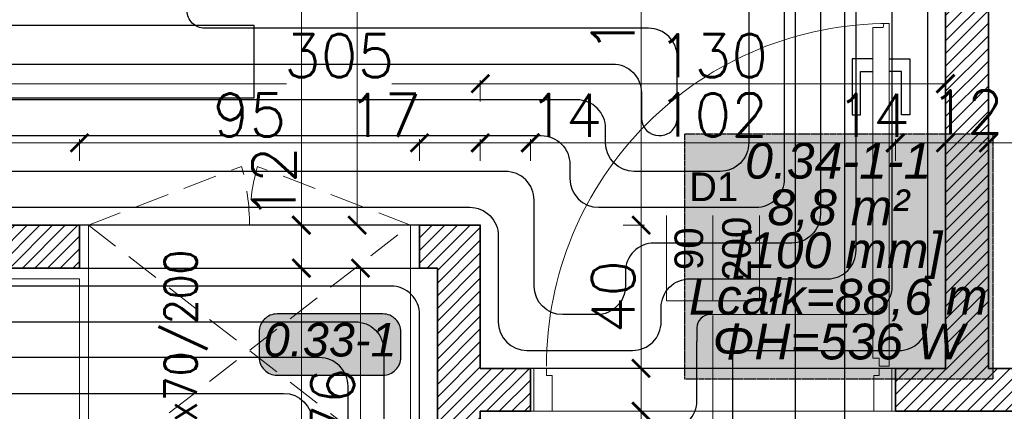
# Model space of a CAD drawing. Header units: millimetres. Extents: x -740 to 33545, y -26688 to 22494.
# Tile 121 of 256: x 9620 to 9895, y 10553 to 10662. Entities that reach past the tile are written whole.
import ezdxf
from ezdxf.enums import TextEntityAlignment as Align
from ezdxf.lldxf.tags import DXFTag

# ---------------------------------------------------------------- set-up
doc = ezdxf.new("R2010")
doc.units = ezdxf.units.MM
doc.header["$MEASUREMENT"] = 0
doc.linetypes.add('DASHED2', pattern=[9.525, 6.35, -3.175])
doc.linetypes.add('HIDDENX2', pattern=[0.1905, 0.127, -0.0635])
doc.layers.get('Defpoints').update_dxf_attribs({"color": 252})
for name, color, linetype, lineweight in [('A_l.przerywana', 252, 'ICAD_ISO03W100', 9), ('A_opisy', 252, 'Continuous', 15), ('A_projektowane sciany', 252, 'Continuous', 35), ('A_wyposażenie', 252, 'Continuous', 9), ('A_ściany projektowane', 252, 'Continuous', 35), ('l.przerywana', 252, 'ICAD_ISO03W100', 5), ('l.wypełnien', 252, 'Continuous', 5), ('wymiarowanie', 252, 'Continuous', 9)]:
    doc.layers.add(name, color=color, linetype=linetype, lineweight=lineweight)
for name, color, linetype, lineweight, true_color in [('IS_Działka (powrotna)', 5, 'Continuous', 25, 0x0000ff), ('IS_Działka (zasilająca)', 1, 'Continuous', 25, 0xff0000), ('IS_Floors zone', 7, 'Continuous', 25, 0x008000), ('IS_Heating_cooling floor', 7, 'HIDDENX2', 25, 0x008000), ('IS_Przyłącze (powrotne)', 5, 'Continuous', 25, 0x0000ff), ('IS_Przyłącze (zasilające)', 1, 'Continuous', 25, 0xff0000), ('IS_Strefa podłóg', 7, 'Continuous', 25, 0x008000), ('IS_Wężownica OChP', 7, 'Continuous', 25, 0x800080)]:
    doc.layers.add(name, color=color, linetype=linetype, lineweight=lineweight, true_color=true_color)
doc.layers.add('stolarka', color=252, linetype='Continuous')
doc.layers.add('tabelki opis', color=252, linetype='Continuous')
doc.styles.add('1-500', font='simplex.shx', dxfattribs={"width": 0.9, "height": 70})
doc.styles.add('Arial__I__', font='ariali.ttf')
doc.styles.add('styl2', font='simplex.shx')
tags = doc.linetypes.add('ICAD_ISO03W100', pattern=[30, 12, -18]).pattern_tags.tags
tags[6:7] = [DXFTag(74, 4), DXFTag(75, 0), DXFTag(340, '0'), DXFTag(46, 1.0), DXFTag(50, 0.0), DXFTag(44, 0.0), DXFTag(45, 0.0)]
tags[4:5] = [DXFTag(74, 4), DXFTag(75, 0), DXFTag(340, '0'), DXFTag(46, 1.0), DXFTag(50, 0.0), DXFTag(44, 0.0), DXFTag(45, 0.0)]
doc.dimstyles.new('Skala 1-50', dxfattribs={"dimtxt": 12, "dimasz": 5, "dimexe": 1, "dimexo": 1, "dimgap": 1.5, "dimtad": 1, "dimdec": 1, "dimrnd": 0.5, "dimtxsty": 'styl2', "dimblk": 'ARCHTICK', "dimcen": 5, "dimadec": 0, "dimazin": 0, "dimtfac": 1, "dimtdec": 1, "dimtmove": 1, "dimatfit": 3, "dimldrblk": 'ARCHTICK', "dimfxl": 0, "dimlwd": -1, "dimlwe": -1, "dimarcsym": 0})

# ---------------------------------------------------------------- blocks, each defined once
blk = doc.blocks.new('_ArchTick')
at = {"color": 0, "linetype": 'ByBlock', "const_width": 0.15}
blk.add_lwpolyline([(-0.5, -0.5), (0.5, 0.5)], dxfattribs=at)
blk = doc.blocks.new('*D2246')
at = {"layer": 'Defpoints', "color": 0}
for p in [(9713.4, 10794.52), (9698.22, 10604.52), (9731.23, 10604.52)]:
    blk.add_point(p, dxfattribs=at)
at = {"layer": 'wymiarowanie', "color": 0}
for p, q in [((9703.22, 10794.52), (9697.22, 10794.52)), ((9698.22, 10794.52), (9698.22, 10604.52)), ((9703.22, 10604.52), (9697.22, 10604.52))]:
    blk.add_line(p, q, dxfattribs=at)
at = {"layer": 'wymiarowanie', "color": 0, "xscale": 5, "yscale": 5, "zscale": 5}
for p, rotation in [((9698.22, 10794.52), 90), ((9698.22, 10604.52), 270)]:
    blk.add_blockref('_ArchTick', p, dxfattribs=dict(at, rotation=rotation))
at = {"layer": 'wymiarowanie', "color": 0, "insert": (9690.42, 10699.52), "char_height": 12, "attachment_point": 5, "rotation": 90, "style": 'styl2'}
blk.add_mtext('190', dxfattribs=at)
blk = doc.blocks.new('*D2247')
at = {"layer": 'Defpoints', "color": 0}
for p in [(9731.23, 10604.52), (9698.22, 10592.52), (9731.23, 10592.52)]:
    blk.add_point(p, dxfattribs=at)
at = {"layer": 'wymiarowanie', "color": 0}
for p, q in [((9703.22, 10604.52), (9697.22, 10604.52)), ((9698.22, 10604.52), (9698.22, 10592.52)), ((9703.22, 10592.52), (9697.22, 10592.52))]:
    blk.add_line(p, q, dxfattribs=at)
at = {"layer": 'wymiarowanie', "color": 0, "xscale": 5, "yscale": 5, "zscale": 5}
for p, rotation in [((9698.22, 10604.52), 90), ((9698.22, 10592.52), 270)]:
    blk.add_blockref('_ArchTick', p, dxfattribs=dict(at, rotation=rotation))
at = {"layer": 'wymiarowanie', "color": 0, "insert": (9690.57, 10616.22), "char_height": 12, "attachment_point": 5, "rotation": 90, "style": 'styl2'}
blk.add_mtext('12', dxfattribs=at)
blk = doc.blocks.new('*D2248')
at = {"layer": 'Defpoints', "color": 0}
for p in [(9731.23, 10592.52), (9698.22, 10402.52), (9720.08, 10402.52)]:
    blk.add_point(p, dxfattribs=at)
at = {"layer": 'wymiarowanie', "color": 0}
for p, q in [((9703.22, 10592.52), (9697.22, 10592.52)), ((9698.22, 10592.52), (9698.22, 10402.52)), ((9703.22, 10402.52), (9697.22, 10402.52))]:
    blk.add_line(p, q, dxfattribs=at)
at = {"layer": 'wymiarowanie', "color": 0, "xscale": 5, "yscale": 5, "zscale": 5}
for p, rotation in [((9698.22, 10592.52), 90), ((9698.22, 10402.52), 270)]:
    blk.add_blockref('_ArchTick', p, dxfattribs=dict(at, rotation=rotation))
at = {"layer": 'wymiarowanie', "color": 0, "insert": (9690.42, 10497.52), "char_height": 12, "attachment_point": 5, "rotation": 90, "style": 'styl2'}
blk.add_mtext('190', dxfattribs=at)
blk = doc.blocks.new('*D2568')
at = {"layer": 'Defpoints', "color": 0}
for p in [(9636.23, 10627.51), (9443.47, 10604.52), (9636.23, 10604.52)]:
    blk.add_point(p, dxfattribs=at)
at = {"layer": 'wymiarowanie', "color": 0}
for p, q in [((9443.47, 10622.51), (9443.47, 10628.51)), ((9443.47, 10627.51), (9636.23, 10627.51)), ((9636.23, 10622.51), (9636.23, 10628.51))]:
    blk.add_line(p, q, dxfattribs=at)
at = {"layer": 'wymiarowanie', "color": 0, "xscale": 5, "yscale": 5, "zscale": 5, "rotation": 180}
blk.add_blockref('_ArchTick', (9443.47, 10627.51), dxfattribs=at)
at = {"layer": 'wymiarowanie', "color": 0, "xscale": 5, "yscale": 5, "zscale": 5}
blk.add_blockref('_ArchTick', (9636.23, 10627.51), dxfattribs=at)
at = {"layer": 'wymiarowanie', "color": 0, "insert": (9539.85, 10635.31), "char_height": 12, "attachment_point": 5, "style": 'styl2'}
blk.add_mtext('193', dxfattribs=at)
blk = doc.blocks.new('*D2569')
at = {"layer": 'Defpoints', "color": 0}
for p in [(9731.23, 10627.51), (9636.23, 10604.52), (9731.23, 10604.52)]:
    blk.add_point(p, dxfattribs=at)
at = {"layer": 'wymiarowanie', "color": 0}
for p, q in [((9636.23, 10622.51), (9636.23, 10628.51)), ((9636.23, 10627.51), (9731.23, 10627.51)), ((9731.23, 10622.51), (9731.23, 10628.51))]:
    blk.add_line(p, q, dxfattribs=at)
at = {"layer": 'wymiarowanie', "color": 0, "xscale": 5, "yscale": 5, "zscale": 5, "rotation": 180}
blk.add_blockref('_ArchTick', (9636.23, 10627.51), dxfattribs=at)
at = {"layer": 'wymiarowanie', "color": 0, "xscale": 5, "yscale": 5, "zscale": 5}
blk.add_blockref('_ArchTick', (9731.23, 10627.51), dxfattribs=at)
at = {"layer": 'wymiarowanie', "color": 0, "insert": (9683.73, 10635.31), "char_height": 12, "attachment_point": 5, "style": 'styl2'}
blk.add_mtext('95', dxfattribs=at)
blk = doc.blocks.new('*D2570')
at = {"layer": 'Defpoints', "color": 0}
for p in [(9748.23, 10627.51), (9731.23, 10604.52), (9748.23, 10604.52)]:
    blk.add_point(p, dxfattribs=at)
at = {"layer": 'wymiarowanie', "color": 0}
for p, q in [((9731.23, 10622.51), (9731.23, 10628.51)), ((9731.23, 10627.51), (9748.23, 10627.51)), ((9748.23, 10622.51), (9748.23, 10628.51))]:
    blk.add_line(p, q, dxfattribs=at)
at = {"layer": 'wymiarowanie', "color": 0, "xscale": 5, "yscale": 5, "zscale": 5, "rotation": 180}
blk.add_blockref('_ArchTick', (9731.23, 10627.51), dxfattribs=at)
at = {"layer": 'wymiarowanie', "color": 0, "xscale": 5, "yscale": 5, "zscale": 5}
blk.add_blockref('_ArchTick', (9748.23, 10627.51), dxfattribs=at)
at = {"layer": 'wymiarowanie', "color": 0, "insert": (9721.45, 10635.16), "char_height": 12, "attachment_point": 5, "style": 'styl2'}
blk.add_mtext('17', dxfattribs=at)
blk = doc.blocks.new('*D2571')
at = {"layer": 'Defpoints', "color": 0}
for p in [(9762.23, 10627.51), (9748.23, 10604.52), (9762.23, 10564.52)]:
    blk.add_point(p, dxfattribs=at)
at = {"layer": 'wymiarowanie', "color": 0}
for p, q in [((9748.23, 10622.51), (9748.23, 10628.51)), ((9748.23, 10627.51), (9762.23, 10627.51)), ((9762.23, 10622.51), (9762.23, 10628.51))]:
    blk.add_line(p, q, dxfattribs=at)
at = {"layer": 'wymiarowanie', "color": 0, "xscale": 5, "yscale": 5, "zscale": 5, "rotation": 180}
blk.add_blockref('_ArchTick', (9748.23, 10627.51), dxfattribs=at)
at = {"layer": 'wymiarowanie', "color": 0, "xscale": 5, "yscale": 5, "zscale": 5}
blk.add_blockref('_ArchTick', (9762.23, 10627.51), dxfattribs=at)
at = {"layer": 'wymiarowanie', "color": 0, "insert": (9772.05, 10635.16), "char_height": 12, "attachment_point": 5, "style": 'styl2'}
blk.add_mtext('14', dxfattribs=at)
blk = doc.blocks.new('*D2572')
at = {"layer": 'Defpoints', "color": 0}
for p in [(9864.23, 10627.51), (9762.23, 10564.52), (9864.23, 10564.52)]:
    blk.add_point(p, dxfattribs=at)
at = {"layer": 'wymiarowanie', "color": 0}
for p, q in [((9762.23, 10622.51), (9762.23, 10628.51)), ((9762.23, 10627.51), (9864.23, 10627.51)), ((9864.23, 10622.51), (9864.23, 10628.51))]:
    blk.add_line(p, q, dxfattribs=at)
at = {"layer": 'wymiarowanie', "color": 0, "xscale": 5, "yscale": 5, "zscale": 5, "rotation": 180}
blk.add_blockref('_ArchTick', (9762.23, 10627.51), dxfattribs=at)
at = {"layer": 'wymiarowanie', "color": 0, "xscale": 5, "yscale": 5, "zscale": 5}
blk.add_blockref('_ArchTick', (9864.23, 10627.51), dxfattribs=at)
at = {"layer": 'wymiarowanie', "color": 0, "insert": (9813.23, 10635.31), "char_height": 12, "attachment_point": 5, "style": 'styl2'}
blk.add_mtext('102', dxfattribs=at)
blk = doc.blocks.new('*D2573')
at = {"layer": 'Defpoints', "color": 0}
for p in [(9878.23, 10627.51), (9864.23, 10564.52), (9878.23, 10564.52)]:
    blk.add_point(p, dxfattribs=at)
at = {"layer": 'wymiarowanie', "color": 0}
for p, q in [((9864.23, 10622.51), (9864.23, 10628.51)), ((9864.23, 10627.51), (9878.23, 10627.51)), ((9878.23, 10622.51), (9878.23, 10628.51))]:
    blk.add_line(p, q, dxfattribs=at)
at = {"layer": 'wymiarowanie', "color": 0, "xscale": 5, "yscale": 5, "zscale": 5, "rotation": 180}
blk.add_blockref('_ArchTick', (9864.23, 10627.51), dxfattribs=at)
at = {"layer": 'wymiarowanie', "color": 0, "xscale": 5, "yscale": 5, "zscale": 5}
blk.add_blockref('_ArchTick', (9878.23, 10627.51), dxfattribs=at)
at = {"layer": 'wymiarowanie', "color": 0, "insert": (9857.95, 10635.16), "char_height": 12, "attachment_point": 5, "style": 'styl2'}
blk.add_mtext('14', dxfattribs=at)
blk = doc.blocks.new('*D2574')
at = {"layer": 'Defpoints', "color": 0}
for p in [(9890.23, 10627.51), (9878.23, 10564.52), (9890.23, 10564.52)]:
    blk.add_point(p, dxfattribs=at)
at = {"layer": 'wymiarowanie', "color": 0}
for p, q in [((9878.23, 10622.51), (9878.23, 10628.51)), ((9878.23, 10627.51), (9890.23, 10627.51)), ((9890.23, 10622.51), (9890.23, 10628.51))]:
    blk.add_line(p, q, dxfattribs=at)
at = {"layer": 'wymiarowanie', "color": 0, "xscale": 5, "yscale": 5, "zscale": 5, "rotation": 180}
blk.add_blockref('_ArchTick', (9878.23, 10627.51), dxfattribs=at)
at = {"layer": 'wymiarowanie', "color": 0, "xscale": 5, "yscale": 5, "zscale": 5}
blk.add_blockref('_ArchTick', (9890.23, 10627.51), dxfattribs=at)
at = {"layer": 'wymiarowanie', "color": 0, "insert": (9884.24, 10636.14), "char_height": 12, "attachment_point": 5, "style": 'styl2'}
blk.add_mtext('12', dxfattribs=at)
blk = doc.blocks.new('*D2575')
at = {"layer": 'Defpoints', "color": 0}
for p in [(9900.23, 10627.51), (9890.23, 10564.52), (9900.23, 10564.52)]:
    blk.add_point(p, dxfattribs=at)
at = {"layer": 'wymiarowanie', "color": 0}
for p, q in [((9890.23, 10622.51), (9890.23, 10628.51)), ((9890.23, 10627.51), (9900.23, 10627.51)), ((9900.23, 10622.51), (9900.23, 10628.51))]:
    blk.add_line(p, q, dxfattribs=at)
at = {"layer": 'wymiarowanie', "color": 0, "xscale": 5, "yscale": 5, "zscale": 5, "rotation": 180}
blk.add_blockref('_ArchTick', (9890.23, 10627.51), dxfattribs=at)
at = {"layer": 'wymiarowanie', "color": 0, "xscale": 5, "yscale": 5, "zscale": 5}
blk.add_blockref('_ArchTick', (9900.23, 10627.51), dxfattribs=at)
at = {"layer": 'wymiarowanie', "color": 0, "insert": (9913.06, 10635.31), "char_height": 12, "attachment_point": 5, "style": 'styl2'}
blk.add_mtext('10', dxfattribs=at)
blk = doc.blocks.new('*D2578')
at = {"layer": 'Defpoints', "color": 0}
for p in [(9748.23, 10644.04), (9748.23, 10627.51), (9878.23, 10627.51)]:
    blk.add_point(p, dxfattribs=at)
at = {"layer": 'wymiarowanie', "color": 0}
for p, q in [((9748.23, 10639.04), (9748.23, 10645.04)), ((9878.23, 10644.04), (9748.23, 10644.04)), ((9878.23, 10639.04), (9878.23, 10645.04))]:
    blk.add_line(p, q, dxfattribs=at)
at = {"layer": 'wymiarowanie', "color": 0, "xscale": 5, "yscale": 5, "zscale": 5, "rotation": 180}
blk.add_blockref('_ArchTick', (9748.23, 10644.04), dxfattribs=at)
at = {"layer": 'wymiarowanie', "color": 0, "xscale": 5, "yscale": 5, "zscale": 5}
blk.add_blockref('_ArchTick', (9878.23, 10644.04), dxfattribs=at)
at = {"layer": 'wymiarowanie', "color": 0, "insert": (9813.23, 10651.84), "char_height": 12, "attachment_point": 5, "style": 'styl2'}
blk.add_mtext('130', dxfattribs=at)
blk = doc.blocks.new('*D2579')
at = {"layer": 'Defpoints', "color": 0}
for p in [(9443.47, 10644.04), (9443.47, 10627.51), (9748.23, 10627.51)]:
    blk.add_point(p, dxfattribs=at)
at = {"layer": 'wymiarowanie', "color": 0}
for p, q in [((9443.47, 10639.04), (9443.47, 10645.04)), ((9443.47, 10644.04), (9694.08, 10644.04)), ((9748.23, 10644.04), (9723.51, 10644.04)), ((9748.23, 10639.04), (9748.23, 10645.04))]:
    blk.add_line(p, q, dxfattribs=at)
at = {"layer": 'wymiarowanie', "color": 0, "xscale": 5, "yscale": 5, "zscale": 5, "rotation": 180}
blk.add_blockref('_ArchTick', (9443.47, 10644.04), dxfattribs=at)
at = {"layer": 'wymiarowanie', "color": 0, "xscale": 5, "yscale": 5, "zscale": 5}
blk.add_blockref('_ArchTick', (9748.23, 10644.04), dxfattribs=at)
at = {"layer": 'wymiarowanie', "color": 0, "insert": (9708.8, 10651.84), "char_height": 12, "attachment_point": 5, "style": 'styl2'}
blk.add_mtext('305', dxfattribs=at)
blk = doc.blocks.new('*D2580')
at = {"layer": 'Defpoints', "color": 0}
for p in [(9368.19, 10569.46), (9636.23, 10569.46), (9636.23, 10492)]:
    blk.add_point(p, dxfattribs=at)
at = {"layer": 'wymiarowanie', "color": 0}
for p, q in [((9368.19, 10497), (9368.19, 10491)), ((9636.23, 10497), (9636.23, 10491)), ((9368.19, 10492), (9539.11, 10492)), ((9636.23, 10492), (9568.8, 10492))]:
    blk.add_line(p, q, dxfattribs=at)
at = {"layer": 'wymiarowanie', "color": 0, "xscale": 5, "yscale": 5, "zscale": 5, "rotation": 180}
blk.add_blockref('_ArchTick', (9368.19, 10492), dxfattribs=at)
at = {"layer": 'wymiarowanie', "color": 0, "xscale": 5, "yscale": 5, "zscale": 5}
blk.add_blockref('_ArchTick', (9636.23, 10492), dxfattribs=at)
at = {"layer": 'wymiarowanie', "color": 0, "insert": (9553.95, 10499.8), "char_height": 12, "attachment_point": 5, "style": 'styl2'}
blk.add_mtext('268', dxfattribs=at)
blk = doc.blocks.new('*D2581')
at = {"layer": 'Defpoints', "color": 0}
for p in [(9636.23, 10569.46), (9731.23, 10569.46), (9731.23, 10492)]:
    blk.add_point(p, dxfattribs=at)
at = {"layer": 'wymiarowanie', "color": 0}
for p, q in [((9636.23, 10497), (9636.23, 10491)), ((9731.23, 10497), (9731.23, 10491)), ((9636.23, 10492), (9656.78, 10492)), ((9731.23, 10492), (9676.73, 10492))]:
    blk.add_line(p, q, dxfattribs=at)
at = {"layer": 'wymiarowanie', "color": 0, "xscale": 5, "yscale": 5, "zscale": 5, "rotation": 180}
blk.add_blockref('_ArchTick', (9636.23, 10492), dxfattribs=at)
at = {"layer": 'wymiarowanie', "color": 0, "xscale": 5, "yscale": 5, "zscale": 5}
blk.add_blockref('_ArchTick', (9731.23, 10492), dxfattribs=at)
at = {"layer": 'wymiarowanie', "color": 0, "insert": (9666.76, 10499.8), "char_height": 12, "attachment_point": 5, "style": 'styl2'}
blk.add_mtext('95', dxfattribs=at)
blk = doc.blocks.new('*D2582')
at = {"layer": 'Defpoints', "color": 0}
for p in [(9731.23, 10569.46), (9736.23, 10569.46), (9736.23, 10492)]:
    blk.add_point(p, dxfattribs=at)
at = {"layer": 'wymiarowanie', "color": 0}
for p, q in [((9731.23, 10497), (9731.23, 10491)), ((9736.23, 10497), (9736.23, 10491)), ((9731.23, 10492), (9736.23, 10492))]:
    blk.add_line(p, q, dxfattribs=at)
at = {"layer": 'wymiarowanie', "color": 0, "xscale": 5, "yscale": 5, "zscale": 5, "rotation": 180}
blk.add_blockref('_ArchTick', (9731.23, 10492), dxfattribs=at)
at = {"layer": 'wymiarowanie', "color": 0, "xscale": 5, "yscale": 5, "zscale": 5}
blk.add_blockref('_ArchTick', (9736.23, 10492), dxfattribs=at)
at = {"layer": 'wymiarowanie', "color": 0, "insert": (9725.1, 10499.71), "char_height": 12, "attachment_point": 5, "style": 'styl2'}
blk.add_mtext('5', dxfattribs=at)
blk = doc.blocks.new('*D2583')
at = {"layer": 'Defpoints', "color": 0}
for p in [(9736.23, 10569.46), (9748.23, 10529.46), (9748.23, 10492)]:
    blk.add_point(p, dxfattribs=at)
at = {"layer": 'wymiarowanie', "color": 0}
for p, q in [((9736.23, 10497), (9736.23, 10491)), ((9748.23, 10497), (9748.23, 10491)), ((9736.23, 10492), (9748.23, 10492))]:
    blk.add_line(p, q, dxfattribs=at)
at = {"layer": 'wymiarowanie', "color": 0, "xscale": 5, "yscale": 5, "zscale": 5, "rotation": 180}
blk.add_blockref('_ArchTick', (9736.23, 10492), dxfattribs=at)
at = {"layer": 'wymiarowanie', "color": 0, "xscale": 5, "yscale": 5, "zscale": 5}
blk.add_blockref('_ArchTick', (9748.23, 10492), dxfattribs=at)
at = {"layer": 'wymiarowanie', "color": 0, "insert": (9748.23, 10499.65), "char_height": 12, "attachment_point": 5, "style": 'styl2'}
blk.add_mtext('12', dxfattribs=at)
blk = doc.blocks.new('*D2738')
at = {"layer": 'Defpoints', "color": 0}
for p in [(9731.23, 10731.52), (9713.8, 10604.52), (9739.73, 10604.52)]:
    blk.add_point(p, dxfattribs=at)
at = {"layer": 'wymiarowanie', "color": 0}
for p, q in [((9718.8, 10731.52), (9712.8, 10731.52)), ((9713.8, 10731.52), (9713.8, 10695.5)), ((9713.8, 10604.52), (9713.8, 10667.57)), ((9718.8, 10604.52), (9712.8, 10604.52))]:
    blk.add_line(p, q, dxfattribs=at)
at = {"layer": 'wymiarowanie', "color": 0, "xscale": 5, "yscale": 5, "zscale": 5}
for p, rotation in [((9713.8, 10731.52), 90), ((9713.8, 10604.52), 270)]:
    blk.add_blockref('_ArchTick', p, dxfattribs=dict(at, rotation=rotation))
at = {"layer": 'wymiarowanie', "color": 0, "insert": (9706, 10681.54), "char_height": 12, "attachment_point": 5, "rotation": 90, "style": 'styl2'}
blk.add_mtext('127', dxfattribs=at)
blk = doc.blocks.new('*D2741')
at = {"layer": 'Defpoints', "color": 0}
for p in [(9714.76, 10592.52), (9736.23, 10592.52), (9736.23, 10516.52)]:
    blk.add_point(p, dxfattribs=at)
at = {"layer": 'wymiarowanie', "color": 0}
for p, q in [((9719.76, 10592.52), (9713.76, 10592.52)), ((9714.76, 10516.52), (9714.76, 10592.52)), ((9719.76, 10516.52), (9713.76, 10516.52))]:
    blk.add_line(p, q, dxfattribs=at)
at = {"layer": 'wymiarowanie', "color": 0, "xscale": 5, "yscale": 5, "zscale": 5}
for p, rotation in [((9714.76, 10592.52), 90), ((9714.76, 10516.52), 270)]:
    blk.add_blockref('_ArchTick', p, dxfattribs=dict(at, rotation=rotation))
at = {"layer": 'wymiarowanie', "color": 0, "insert": (9706.96, 10554.52), "char_height": 12, "attachment_point": 5, "rotation": 90, "style": 'styl2'}
blk.add_mtext('76', dxfattribs=at)
blk = doc.blocks.new('*D2744')
at = {"layer": 'Defpoints', "color": 0}
for p in [(9748.23, 10731.52), (9748.23, 10604.52), (9793.17, 10604.52)]:
    blk.add_point(p, dxfattribs=at)
at = {"layer": 'wymiarowanie', "color": 0}
for p, q in [((9788.17, 10731.52), (9794.17, 10731.52)), ((9793.17, 10731.52), (9793.17, 10604.52)), ((9788.17, 10604.52), (9794.17, 10604.52))]:
    blk.add_line(p, q, dxfattribs=at)
at = {"layer": 'wymiarowanie', "color": 0, "xscale": 5, "yscale": 5, "zscale": 5}
for p, rotation in [((9793.17, 10731.52), 90), ((9793.17, 10604.52), 270)]:
    blk.add_blockref('_ArchTick', p, dxfattribs=dict(at, rotation=rotation))
at = {"layer": 'wymiarowanie', "color": 0, "insert": (9785.37, 10668.02), "char_height": 12, "attachment_point": 5, "rotation": 90, "style": 'styl2'}
blk.add_mtext('127', dxfattribs=at)
blk = doc.blocks.new('*D2745')
at = {"layer": 'Defpoints', "color": 0}
for p in [(9748.23, 10604.52), (9748.23, 10564.52), (9793.17, 10564.52)]:
    blk.add_point(p, dxfattribs=at)
at = {"layer": 'wymiarowanie', "color": 0}
for p, q in [((9788.17, 10604.52), (9794.17, 10604.52)), ((9793.17, 10604.52), (9793.17, 10564.52)), ((9788.17, 10564.52), (9794.17, 10564.52))]:
    blk.add_line(p, q, dxfattribs=at)
at = {"layer": 'wymiarowanie', "color": 0, "xscale": 5, "yscale": 5, "zscale": 5}
for p, rotation in [((9793.17, 10604.52), 90), ((9793.17, 10564.52), 270)]:
    blk.add_blockref('_ArchTick', p, dxfattribs=dict(at, rotation=rotation))
at = {"layer": 'wymiarowanie', "color": 0, "insert": (9785.37, 10584.52), "char_height": 12, "attachment_point": 5, "rotation": 90, "style": 'styl2'}
blk.add_mtext('40', dxfattribs=at)
blk = doc.blocks.new('*D2746')
at = {"layer": 'Defpoints', "color": 0}
for p in [(9748.23, 10564.52), (9755.23, 10552.52), (9793.17, 10552.52)]:
    blk.add_point(p, dxfattribs=at)
at = {"layer": 'wymiarowanie', "color": 0}
for p, q in [((9788.17, 10564.52), (9794.17, 10564.52)), ((9793.17, 10564.52), (9793.17, 10552.52)), ((9788.17, 10552.52), (9794.17, 10552.52)), ((9793.17, 10552.52), (9793.17, 10527.63))]:
    blk.add_line(p, q, dxfattribs=at)
at = {"layer": 'wymiarowanie', "color": 0, "xscale": 5, "yscale": 5, "zscale": 5}
for p, rotation in [((9793.17, 10564.52), 90), ((9793.17, 10552.52), 270)]:
    blk.add_blockref('_ArchTick', p, dxfattribs=dict(at, rotation=rotation))
at = {"layer": 'wymiarowanie', "color": 0, "insert": (9785.52, 10536.89), "char_height": 12, "attachment_point": 5, "rotation": 90, "style": 'styl2'}
blk.add_mtext('12', dxfattribs=at)
blk = doc.blocks.new('*D2747')
at = {"layer": 'Defpoints', "color": 0}
for p in [(9755.23, 10552.52), (9769.18, 10402.52), (9793.17, 10402.52)]:
    blk.add_point(p, dxfattribs=at)
at = {"layer": 'wymiarowanie', "color": 0}
for p, q in [((9788.17, 10552.52), (9794.17, 10552.52)), ((9793.17, 10552.52), (9793.17, 10505.92)), ((9793.17, 10402.52), (9793.17, 10478.08)), ((9788.17, 10402.52), (9794.17, 10402.52))]:
    blk.add_line(p, q, dxfattribs=at)
at = {"layer": 'wymiarowanie', "color": 0, "xscale": 5, "yscale": 5, "zscale": 5}
for p, rotation in [((9793.17, 10552.52), 90), ((9793.17, 10402.52), 270)]:
    blk.add_blockref('_ArchTick', p, dxfattribs=dict(at, rotation=rotation))
at = {"layer": 'wymiarowanie', "color": 0, "insert": (9785.37, 10492), "char_height": 12, "attachment_point": 5, "rotation": 90, "style": 'styl2'}
blk.add_mtext('150', dxfattribs=at)

msp = doc.modelspace()

# ---------------------------------------------------------------- hatches: boundary and pattern name
at = {"layer": 'IS_Floors zone', "lineweight": 50, "true_color": 0xffffff, "transparency": 33554687}
msp.add_hatch(color=7, dxfattribs=at).paths.add_polyline_path([(9691.42, 10562.62), (9721.04, 10562.62), (9723.54, 10563.29), (9725.37, 10565.12), (9726.04, 10567.62), (9726.04, 10574.71), (9725.37, 10577.21), (9723.54, 10579.04), (9721.04, 10579.71), (9691.42, 10579.71), (9688.92, 10579.04), (9687.09, 10577.21), (9686.42, 10574.71), (9686.42, 10567.62), (9687.09, 10565.12), (9688.92, 10563.29)])
at = {"layer": 'l.wypełnien'}
h = msp.add_hatch(dxfattribs=at)
h.set_pattern_fill('ANSI31', color=256, scale=20, style=0)
h.paths.add_polyline_path([(9636.23, 10592.52), (9636.23, 10604.52), (9443.47, 10604.52), (9443.47, 10794.52), (9431.47, 10794.52), (9431.47, 10604.52), (9394.23, 10604.52), (9394.23, 10592.52)])
h.paths.add_polyline_path([(9864.23, 10552.52), (9864.23, 10564.52), (9878.23, 10564.52), (9878.23, 10791.99), (9890.23, 10791.99), (9890.23, 10564.52), (9900.23, 10564.52), (9900.23, 10552.52)])
h.paths.add_polyline_path([(9731.23, 10604.52), (9731.23, 10592.52), (9736.23, 10592.52), (9736.23, 10516.52), (9748.23, 10516.52), (9748.23, 10552.52), (9762.23, 10552.52), (9762.23, 10564.52), (9748.23, 10564.52), (9748.23, 10604.52)])
h.paths.add_polyline_path([(9368.19, 10604.52), (9368.19, 10592.52), (9394.23, 10592.52), (9394.23, 10604.52)])
h.paths.add_polyline_path([(9748.23, 10402.52), (9748.23, 10414.52), (9736.23, 10414.52), (9736.23, 10402.52)])

# ---------------------------------------------------------------- linework, layer by layer
at = {"layer": 'A_l.przerywana', "ltscale": 0.3}
for points in [[(9762.23, 10564.52), (9762.23, 10552.52)], [(9864.23, 10552.52), (9864.23, 10564.52)]]:
    msp.add_lwpolyline(points, dxfattribs=at)
at = {"layer": 'A_opisy'}
msp.add_line((9813.23, 10545.11), (9813.23, 10600.11), dxfattribs=at)
at = {"layer": 'A_projektowane sciany'}
for p, q in [((9878.23, 10564.52), (9878.23, 10791.99)), ((9890.23, 10564.52), (9890.23, 10791.99)), ((9636.23, 10604.52), (9636.23, 10592.52)), ((9748.23, 10564.52), (9748.23, 10604.52)), ((9736.23, 10516.52), (9736.23, 10592.52)), ((9762.23, 10564.52), (9762.23, 10552.52)), ((9864.23, 10564.52), (9864.23, 10552.52)), ((9748.23, 10516.52), (9748.23, 10552.52))]:
    msp.add_line(p, q, dxfattribs=at)
for points in [[(9762.23, 10564.52), (9748.23, 10564.52)], [(9878.23, 10564.52), (9864.23, 10564.52)], [(9900.23, 10564.52), (9890.23, 10564.52)], [(9762.23, 10552.52), (9748.23, 10552.52)], [(9900.23, 10552.52), (9864.23, 10552.52)]]:
    msp.add_lwpolyline(points, dxfattribs=at)
at = {"layer": 'A_wyposażenie', "linetype": 'DASHED2', "ltscale": 1.5}
for p, q in [((9638.73, 10604.52), (9681.53, 10620.94)), ((9728.73, 10604.52), (9685.92, 10620.94)), ((9638.73, 10534.52), (9728.73, 10604.52)), ((9638.73, 10604.52), (9728.73, 10534.52))]:
    msp.add_line(p, q, dxfattribs=at)
at = {"layer": 'A_wyposażenie'}
for p, q in [((9638.73, 10604.52), (9728.73, 10604.52)), ((9638.73, 10604.52), (9638.73, 10534.52)), ((9728.73, 10604.52), (9728.73, 10534.52))]:
    msp.add_line(p, q, dxfattribs=at)
msp.add_lwpolyline([(9528.47, 10529.52), (9636.23, 10529.52), (9636.23, 10589.48), (9528.47, 10589.48)], close=True, dxfattribs=at)
at = {"layer": 'A_wyposażenie', "linetype": 'DASHED2', "ltscale": 1.5}
for centre, start, end in [((9621.23, 10604.52), 0, 15.2324), ((9746.23, 10604.52), 164.7676, 180)]:
    msp.add_arc(centre, 62.5, start, end, dxfattribs=at)
at = {"layer": 'A_ściany projektowane'}
for p, q in [((9443.47, 10604.52), (9636.23, 10604.52)), ((9368.19, 10592.52), (9636.23, 10592.52))]:
    msp.add_line(p, q, dxfattribs=at)
msp.add_lwpolyline([(9736.23, 10592.52), (9731.23, 10592.52), (9731.23, 10604.52), (9748.23, 10604.52)], dxfattribs=at)
at = {"layer": 'IS_Działka (powrotna)'}
msp.add_line((9850.01, 10972.32), (9850.01, 10420.37), dxfattribs=at)
at = {"layer": 'IS_Działka (zasilająca)'}
msp.add_line((9836.21, 10962.32), (9836.21, 10410.37), dxfattribs=at)
at = {"layer": 'IS_Floors zone'}
msp.add_lwpolyline([(9691.42, 10562.62), (9721.04, 10562.62, 0.414214), (9726.04, 10567.62), (9726.04, 10574.71, 0.414214), (9721.04, 10579.71), (9691.42, 10579.71, 0.414214), (9686.42, 10574.71), (9686.42, 10567.62, 0.414214)], format="xyb", close=True, dxfattribs=at)
at = {"layer": 'IS_Przyłącze (powrotne)', "color": 212, "true_color": 0xc800c8, "transparency": 33554687}
msp.add_lwpolyline([(9763.09, 10443.51), (9763.09, 10482.61, 0.414214), (9758.28, 10487.43), (9758.08, 10487.43, -0.414218), (9753.27, 10492.24), (9753.27, 10539.52, -0.41421), (9761.27, 10547.52), (9800.78, 10547.52, 0.414215), (9808.78, 10555.52), (9808.78, 10564.52), (9808.78, 10572.02)], format="xyb", dxfattribs=at)
at = {"layer": 'IS_Przyłącze (zasilające)', "color": 212, "true_color": 0xc800c8, "transparency": 33554687, "extrusion": (0, 0, -1)}
msp.add_lwpolyline([(-9764.43, 10497.43), (-9763.84, 10497.43, 0.414221), (-9763.27, 10498), (-9763.27, 10529.52, 0.414208), (-9771.27, 10537.52), (-9810.78, 10537.52, -0.414215), (-9818.78, 10545.52), (-9818.78, 10564.52), (-9818.78, 10567.02)], format="xyb", dxfattribs=at)
at = {"layer": 'IS_Strefa podłóg', "extrusion": (0, 0, -1)}
for points in [[(-10052.29, 10564.51), (-9890.27, 10564.52), (-9890.27, 10792.05), (-10052.29, 10792.05)], [(-9736.27, 10402.51), (-9394.45, 10402.51), (-9394.44, 10592.52), (-9736.27, 10592.52)]]:
    msp.add_lwpolyline(points, close=True, dxfattribs=at)
at = {"layer": 'IS_Wężownica OChP', "color": 212, "true_color": 0xc800c8, "transparency": 33554687, "extrusion": (0, 0, -1)}
msp.add_lwpolyline([(-9496.62, 10649.52), (-9785.27, 10649.52, 0.414218), (-9793.27, 10641.52), (-9793.27, 10634.42, -0.414198), (-9798.17, 10629.52), (-9798.37, 10629.52, -0.414224), (-9803.27, 10634.42), (-9803.27, 10651.52, -0.414224), (-9795.27, 10659.52), (-9671.18, 10659.52, 0.414218), (-9666.29, 10664.42), (-9666.29, 10664.62, -0.414209), (-9661.39, 10669.51), (-9523.52, 10669.51, 0.414209)], format="xyb", dxfattribs=at)
at = {"layer": 'IS_Wężownica OChP', "color": 132, "true_color": 0x00c8c8, "transparency": 33554687, "extrusion": (0, 0, -1)}
for points in [[(-9733.77, 10475.54), (-9732.49, 10475.54, 0.414214), (-9731.27, 10476.76), (-9731.27, 10579.52, -0.414219), (-9723.27, 10587.52), (-9407.44, 10587.51, -0.414218)], [(-9417.44, 10577.52), (-9713.27, 10577.52, 0.414219), (-9721.27, 10569.52), (-9721.27, 10475.18, -0.007056), (-9721.27, 10475.04), (-9721.45, 10468.72, -0.414214), (-9725.15, 10465.22), (-9728.91, 10465.32)], [(-9447.45, 10447.51), (-9683.29, 10447.51, -0.414213), (-9691.29, 10455.51), (-9691.29, 10456.48, 0.40597), (-9699.06, 10464.48), (-9706.59, 10464.69, -0.414211), (-9711.41, 10469.8), (-9711.27, 10474.9, 0.007054), (-9711.27, 10475.04), (-9711.27, 10559.52, -0.414219), (-9703.27, 10567.52), (-9427.44, 10567.52, -0.414219)], [(-9437.44, 10557.52), (-9693.27, 10557.52, 0.41419), (-9701.27, 10549.52), (-9701.27, 10482.33, 0.405994), (-9693.5, 10474.33), (-9689.06, 10474.2, -0.405966), (-9681.29, 10466.21), (-9681.29, 10465.51, 0.414213), (-9673.29, 10457.51), (-9457.45, 10457.51, 0.41421)]]:
    msp.add_lwpolyline(points, format="xyb", dxfattribs=at)
at = {"layer": 'l.przerywana', "ltscale": 0.3}
msp.add_lwpolyline([(9636.23, 10604.52), (9731.23, 10604.52), (9731.23, 10592.52), (9636.23, 10592.52)], close=True, dxfattribs=at)
for points in [[(9864.23, 10564.52), (9762.23, 10564.52)], [(9864.23, 10552.52), (9762.23, 10552.52)]]:
    msp.add_lwpolyline(points, dxfattribs=at)
at = {"layer": 'stolarka', "lineweight": 9}
for points in [[(9859.69, 10565.1), (9862.48, 10565.1), (9862.48, 10660.87), (9860.97, 10660.85), (9860.79, 10659.71), (9857.95, 10659.71), (9857.95, 10567.4), (9859.69, 10567.4), (9859.69, 10565.1)], [(9768.28, 10562.55), (9766.76, 10562.55), (9766.76, 10564.52), (9763.23, 10564.52), (9763.23, 10552.52), (9768.28, 10552.52), (9768.28, 10562.55)], [(9858.23, 10562.55), (9859.74, 10562.55), (9859.74, 10564.52), (9863.28, 10564.52), (9863.28, 10552.52), (9858.23, 10552.52), (9858.23, 10562.55)]]:
    msp.add_lwpolyline(points, dxfattribs=at)
at = {"layer": 'stolarka'}
for points in [[(9857.95, 10650.95), (9852.15, 10650.95), (9852.15, 10635.29), (9854.47, 10635.29), (9854.47, 10647.47), (9857.95, 10647.47)], [(9862.48, 10650.95), (9868.28, 10650.95), (9868.28, 10635.29), (9865.96, 10635.29), (9865.96, 10647.47), (9862.48, 10647.47)]]:
    msp.add_lwpolyline(points, dxfattribs=at)
at = {"layer": 'stolarka', "linetype": 'ICAD_ISO03W100', "lineweight": 13, "ltscale": 0.3}
msp.add_arc((9862.48, 10565.1), 95.77, 89.9469, 179.9997, dxfattribs=at)
at = {"layer": 'tabelki opis'}
msp.add_lwpolyline([(9520.31, 10640.04), (9685.04, 10640.04), (9685.04, 10660.32), (9520.31, 10660.32), (9520.31, 10640.04)], dxfattribs=at)

# ---------------------------------------------------------------- texts
at = {"layer": 'A_wyposażenie', "ltscale": 2, "style": '1-500', "width": 0.9}
msp.add_text('90x70/200', height=9, rotation=90.0042, dxfattribs=at).set_placement((9668.99, 10535.55))
at = {"layer": 'IS_Floors zone', "style": 'Arial__I__'}
msp.add_text('0.33-1', height=9.375, dxfattribs=at).set_placement((9706.27, 10572.52), align=Align.MIDDLE_CENTER)
at = {"layer": 'IS_Heating_cooling floor', "style": 'Arial__I__'}
msp.add_text('ΦH=536 W', height=10, dxfattribs=at).set_placement((9848.27, 10577.01), align=Align.TOP_CENTER)
at = {"layer": 'wymiarowanie', "insert": (5416.61, 10685.24), "char_height": 12, "width": 621.5287, "attachment_point": 1}
msp.add_mtext('\\pi202.60874;{\\fCentury Gothic|b0|i0|c238|p34;Pokrycie dachowe projektowana blachodachówka}\\P\\pi470.78474;{\\fCentury Gothic|b0|i0|c238|p34;w kolorze RAL 7016}', dxfattribs=at)

# ---------------------------------------------------------------- dimensions: what is measured, and where the dimension line sits
at = {"layer": 'wymiarowanie'}
for base, p1, p2, picture, middle in [((9698.22, 10604.52), (9713.4, 10794.52), (9731.23, 10604.52), '*D2246', (9690.42, 10699.52)), ((9698.22, 10402.52), (9731.23, 10592.52), (9720.08, 10402.52), '*D2248', (9690.42, 10497.52)), ((9714.76, 10592.52), (9736.23, 10516.52), (9736.23, 10592.52), '*D2741', (9706.96, 10554.52))]:
    dim = msp.add_linear_dim(base=base, p1=p1, p2=p2, angle=90, dimstyle='Skala 1-50', dxfattribs=at)
    dim.commit()
    dim.dimension.update_dxf_attribs({"geometry": picture, "text_midpoint": middle})
for base, p1, p2, picture, middle in [((9713.8, 10604.52), (9731.23, 10731.52), (9739.73, 10604.52), '*D2738', (9713.8, 10681.54)), ((9698.22, 10592.52), (9731.23, 10604.52), (9731.23, 10592.52), '*D2247', (9698.22, 10616.22)), ((9793.17, 10552.52), (9748.23, 10564.52), (9755.23, 10552.52), '*D2746', (9793.17, 10536.89)), ((9793.17, 10402.52), (9755.23, 10552.52), (9769.18, 10402.52), '*D2747', (9793.17, 10492))]:
    dim = msp.add_linear_dim(base=base, p1=p1, p2=p2, angle=90, dimstyle='Skala 1-50', dxfattribs=at)
    dim.commit()
    dim.dimension.update_dxf_attribs({"geometry": picture, "text_midpoint": middle, "dimtype": 160})
for base, p1, p2, picture, middle in [((9443.47, 10644.04), (9748.23, 10627.51), (9443.47, 10627.51), '*D2579', (9708.8, 10644.04)), ((9890.23, 10627.51), (9878.23, 10564.52), (9890.23, 10564.52), '*D2574', (9884.24, 10628.49)), ((9748.23, 10627.51), (9731.23, 10604.52), (9748.23, 10604.52), '*D2570', (9721.45, 10627.51)), ((9762.23, 10627.51), (9748.23, 10604.52), (9762.23, 10564.52), '*D2571', (9772.05, 10627.51)), ((9878.23, 10627.51), (9864.23, 10564.52), (9878.23, 10564.52), '*D2573', (9857.95, 10627.51)), ((9900.23, 10627.51), (9890.23, 10564.52), (9900.23, 10564.52), '*D2575', (9913.06, 10627.51)), ((9636.23, 10492), (9368.19, 10569.46), (9636.23, 10569.46), '*D2580', (9553.95, 10492)), ((9731.23, 10492), (9636.23, 10569.46), (9731.23, 10569.46), '*D2581', (9666.76, 10492)), ((9736.23, 10492), (9731.23, 10569.46), (9736.23, 10569.46), '*D2582', (9725.1, 10492.06)), ((9748.23, 10492), (9736.23, 10569.46), (9748.23, 10529.46), '*D2583', (9748.23, 10492))]:
    dim = msp.add_linear_dim(base=base, p1=p1, p2=p2, dimstyle='Skala 1-50', dxfattribs=at)
    dim.commit()
    dim.dimension.update_dxf_attribs({"geometry": picture, "text_midpoint": middle, "dimtype": 160})
for base, p1, p2, picture, middle in [((9748.23, 10644.04), (9878.23, 10627.51), (9748.23, 10627.51), '*D2578', (9813.23, 10651.84)), ((9636.23, 10627.51), (9443.47, 10604.52), (9636.23, 10604.52), '*D2568', (9539.85, 10635.31)), ((9731.23, 10627.51), (9636.23, 10604.52), (9731.23, 10604.52), '*D2569', (9683.73, 10635.31))]:
    dim = msp.add_linear_dim(base=base, p1=p1, p2=p2, dimstyle='Skala 1-50', dxfattribs=at)
    dim.commit()
    dim.dimension.update_dxf_attribs({"geometry": picture, "text_midpoint": middle})

# ---------------------------------------------------------------- next in the draw order: texts
at = {"layer": 'A_opisy', "ltscale": 0.3, "insert": (9813.23, 10596.35), "char_height": 8, "width": 26, "attachment_point": 5, "rotation": 90, "bg_fill": 2}
msp.add_mtext('\\pi3.19200;{\\fCentury Gothic|b0|i0|c238|p0;90}\\P{\\fCentury Gothic|b0|i0|c238|p0;200}', dxfattribs=at)

# ---------------------------------------------------------------- next in the draw order: linework, layer by layer
at = {"layer": 'A_opisy', "lineweight": 30, "ltscale": 0.3}
msp.add_lwpolyline([(9800.23, 10622.35), (9826.23, 10622.35), (9826.23, 10609.35), (9800.23, 10609.35)], close=True, dxfattribs=at)
at = {"layer": 'A_opisy', "ltscale": 0.3}
for points in [[(9813.23, 10609.35), (9813.23, 10583.35), (9800.23, 10583.35), (9800.23, 10609.35)], [(9826.23, 10609.35), (9826.23, 10583.35), (9813.23, 10583.35), (9813.23, 10609.35)]]:
    msp.add_lwpolyline(points, close=True, dxfattribs=at)

# ---------------------------------------------------------------- next in the draw order: texts
at = {"layer": 'IS_Heating_cooling floor', "style": 'Arial__I__'}
msp.add_text('[100 mm]', height=10, dxfattribs=at).set_placement((9848.27, 10589.51), align=Align.BOTTOM_CENTER)
msp.add_text('Lcałk=88,6 m', height=10, dxfattribs=at).set_placement((9848.27, 10584.51), align=Align.MIDDLE_CENTER)

# ---------------------------------------------------------------- next in the draw order: texts
at = {"layer": 'A_opisy', "ltscale": 0.3, "insert": (9813.48, 10615.23), "char_height": 8, "width": 26, "attachment_point": 5, "bg_fill": 2}
msp.add_mtext('{\\fCentury Gothic|b0|i0|c238|p0;D1}', dxfattribs=at)

# ---------------------------------------------------------------- next in the draw order: hatches: boundary and pattern name
at = {"layer": 'IS_Heating_cooling floor', "lineweight": 50, "true_color": 0xffffff, "transparency": 33554687}
msp.add_hatch(color=7, dxfattribs=at).paths.add_polyline_path([(9805.27, 10561.62), (9891.54, 10561.62), (9891.54, 10629.93), (9805.27, 10629.93)])

# ---------------------------------------------------------------- next in the draw order: linework, layer by layer
at = {"layer": 'IS_Heating_cooling floor'}
msp.add_lwpolyline([(9805.27, 10561.62), (9891.54, 10561.62), (9891.54, 10629.93), (9805.27, 10629.93)], close=True, dxfattribs=at)
at = {"layer": 'IS_Strefa podłóg', "extrusion": (0, -4.57913e-60, -1)}
msp.add_lwpolyline([(-9878.27, 10564.51), (-9748.27, 10564.52), (-9748.27, 10604.52), (-9443.62, 10604.52), (-9443.62, 10794.51), (-9731.29, 10794.51), (-9731.29, 10731.51), (-9748.29, 10731.51), (-9748.29, 10794.02), (-9768.29, 10794.01), (-9768.29, 10802.05), (-9878.27, 10802.04)], close=True, dxfattribs=at)
at = {"layer": 'IS_Wężownica OChP', "color": 212, "true_color": 0xc800c8, "transparency": 33554687, "extrusion": (0, 0, -1)}
for points in [[(-9818.78, 10567.02), (-9818.78, 10568.29, 0.414214), (-9820.01, 10569.52), (-9865.27, 10569.51, -0.414232), (-9873.27, 10577.51), (-9873.27, 10789.04, -0.414204), (-9865.27, 10797.04), (-9777.23, 10797.05, -0.414223), (-9773.29, 10793.11), (-9773.29, 10792.95, 0.4143), (-9769.35, 10789.01), (-9761.29, 10789.02, -0.4143), (-9753.29, 10781.02), (-9753.29, 10734.51, 0.414214), (-9745.29, 10726.51), (-9734.29, 10726.51, 0.414214), (-9726.29, 10734.51), (-9726.29, 10781.51, -0.414211), (-9718.29, 10789.51), (-9456.62, 10789.51, -0.414216)], [(-9466.62, 10779.51), (-9708.29, 10779.51, 0.41421), (-9716.29, 10771.51), (-9716.29, 10724.51, -0.414214), (-9724.29, 10716.51), (-9755.29, 10716.51, -0.414214), (-9763.29, 10724.51), (-9763.29, 10771.01, 0.414303), (-9771.29, 10779.01), (-9779.35, 10779.01, -0.414303), (-9783.29, 10782.95), (-9783.29, 10783.11, 0.414222), (-9787.23, 10787.05), (-9855.27, 10787.04, 0.414205), (-9863.27, 10779.04), (-9863.27, 10587.51, 0.414231), (-9855.27, 10579.51), (-9812.46, 10579.52, -0.414214), (-9808.78, 10575.84), (-9808.78, 10572.02)], [(-9456.62, 10609.52), (-9745.27, 10609.52, 0.414218), (-9753.27, 10601.52), (-9753.27, 10577.52, -0.414195), (-9761.27, 10569.52), (-9790.78, 10569.52, -0.414215), (-9798.78, 10577.52), (-9798.78, 10581.52, 0.414214), (-9806.78, 10589.52), (-9845.27, 10589.52, -0.414231), (-9853.27, 10597.52), (-9853.27, 10769.04, -0.414206)], [(-9843.27, 10759.05), (-9843.27, 10607.52, 0.41423), (-9835.27, 10599.52), (-9796.78, 10599.52, -0.414214), (-9788.78, 10591.52), (-9788.78, 10587.52, 0.414215), (-9780.78, 10579.52), (-9771.27, 10579.52, 0.414196), (-9763.27, 10587.52), (-9763.27, 10611.52, -0.414217), (-9755.27, 10619.52), (-9466.62, 10619.52, 0.414217)], [(-9476.62, 10629.52), (-9765.27, 10629.52, 0.414218), (-9773.27, 10621.52), (-9773.27, 10617.52, -0.414199), (-9781.27, 10609.52), (-9825.27, 10609.52, -0.414229), (-9833.27, 10617.52), (-9833.27, 10749.05, -0.414213), (-9825.27, 10757.05), (-9817.23, 10757.05, -0.414214), (-9813.29, 10753.1), (-9813.29, 10752.94, 0.414305), (-9809.35, 10749), (-9801.29, 10749, -0.414305), (-9793.29, 10741), (-9793.29, 10694.51, 0.414214), (-9785.29, 10686.51), (-9694.29, 10686.51, 0.414214), (-9686.29, 10694.51), (-9686.29, 10741.51, -0.414209), (-9678.29, 10749.51), (-9496.62, 10749.51, -0.414218)], [(-9506.62, 10739.51), (-9668.29, 10739.51, 0.414209), (-9676.29, 10731.51), (-9676.29, 10684.51, -0.414214), (-9684.29, 10676.51), (-9795.29, 10676.51, -0.414214), (-9803.29, 10684.51), (-9803.29, 10731, 0.41431), (-9811.29, 10739), (-9815.27, 10739, 0.414117), (-9823.27, 10731), (-9823.27, 10627.52, 0.41423), (-9815.27, 10619.52), (-9791.27, 10619.52, 0.414197), (-9783.27, 10627.52), (-9783.27, 10631.52, -0.414218), (-9775.27, 10639.52), (-9486.62, 10639.52, 0.414218)]]:
    msp.add_lwpolyline(points, format="xyb", dxfattribs=at)

# ---------------------------------------------------------------- next in the draw order: texts
at = {"layer": 'IS_Heating_cooling floor', "style": 'Arial__I__'}
msp.add_text('0.34-1-1', height=10, dxfattribs=at).set_placement((9848.27, 10614.51), align=Align.BOTTOM_CENTER)
msp.add_text('8,8 m²', height=10, dxfattribs=at).set_placement((9848.27, 10609.51), align=Align.MIDDLE_CENTER)

# ---------------------------------------------------------------- next in the draw order: dimensions: what is measured, and where the dimension line sits
at = {"layer": 'wymiarowanie'}
for base, p1, p2, picture, middle in [((9793.17, 10604.52), (9748.23, 10731.52), (9748.23, 10604.52), '*D2744', (9785.37, 10668.02)), ((9793.17, 10564.52), (9748.23, 10604.52), (9748.23, 10564.52), '*D2745', (9785.37, 10584.52))]:
    dim = msp.add_linear_dim(base=base, p1=p1, p2=p2, angle=90, dimstyle='Skala 1-50', dxfattribs=at)
    dim.commit()
    dim.dimension.update_dxf_attribs({"geometry": picture, "text_midpoint": middle})
dim = msp.add_linear_dim(base=(9864.23, 10627.51), p1=(9762.23, 10564.52), p2=(9864.23, 10564.52), dimstyle='Skala 1-50', dxfattribs=at)
dim.commit()
dim.dimension.update_dxf_attribs({"geometry": '*D2572', "text_midpoint": (9813.23, 10635.31)})

doc.saveas('drawing.dxf')
